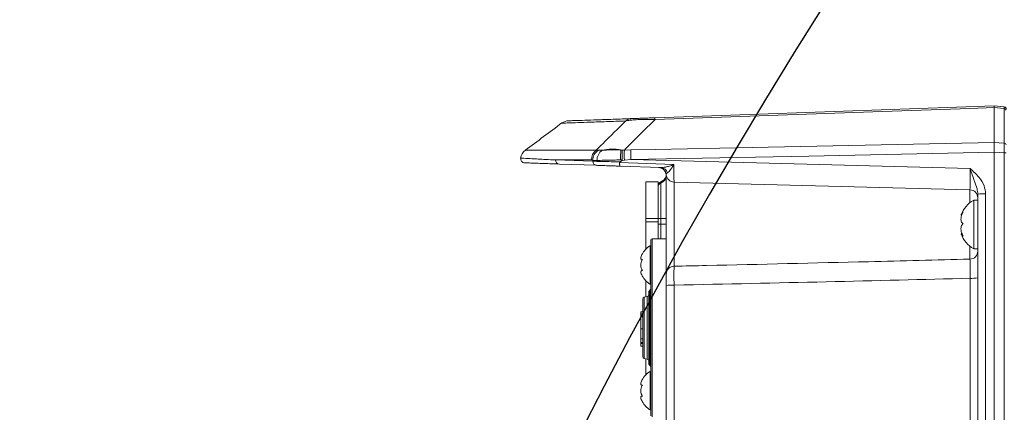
# Model space of a CAD drawing. Header units: millimetres. Extents: x 0 to 16820, y 0 to 11880.
# Tile 83 of 120: x 13000 to 13243, y 6758 to 6855. Entities that reach past the tile are written whole.
import ezdxf

# ---------------------------------------------------------------- set-up
doc = ezdxf.new("R2010")
doc.units = ezdxf.units.MM
doc.header["$LTSCALE"] = 20
doc.styles.add('SLDTEXTSTYLE0', font='TXT', dxfattribs={"width": 0.605})
doc.dimstyles.new('SLDDIMSTYLE0', dxfattribs={"dimtxt": 140, "dimasz": 100, "dimexe": 0, "dimexo": 0.0625, "dimgap": 35, "dimtad": 1, "dimtoh": 1, "dimdec": 0, "dimrnd": 1e-09, "dimzin": 12, "dimdsep": 46, "dimtxsty": 'SLDTEXTSTYLE0', "dimsah": 1, "dimcen": 0.09, "dimadec": 0, "dimazin": 0, "dimtfac": 1, "dimtofl": 0, "dimtmove": 0, "dimatfit": 3, "dimfxl": 0, "dimfrac": 2, "dimtolj": 1, "dimtzin": 12, "dimarcsym": 0})

# ---------------------------------------------------------------- blocks, each defined once
blk = doc.blocks.new('*D21')
at = {"color": 7, "linetype": 'Continuous', "lineweight": 0}
for p, q in [((11361.95, 7139.47), (11361.95, 4174.47)), ((13524.83, 6320.77), (13524.83, 4174.47)), ((11361.95, 4204.47), (13524.83, 4204.47))]:
    blk.add_line(p, q, dxfattribs=at)
for points in [[(11361.95, 4204.47), (11461.95, 4189.47), (11461.95, 4219.47)], [(13524.83, 4204.47), (13424.83, 4219.47), (13424.83, 4189.47)]]:
    blk.add_solid(points, dxfattribs=at)
at = {"color": 7, "linetype": 'Continuous', "lineweight": 0, "insert": (12229.51, 4384.94), "char_height": 140, "attachment_point": 1, "style": 'SLDTEXTSTYLE0'}
blk.add_mtext('2163', dxfattribs=at)
blk = doc.blocks.new('*D23')
at = {"color": 7, "linetype": 'Continuous', "lineweight": 0}
for p, q in [((12163.43, 7139.47), (12163.43, 4467.07)), ((13524.83, 6320.77), (13524.83, 4467.07)), ((12163.43, 4497.07), (13524.83, 4497.07))]:
    blk.add_line(p, q, dxfattribs=at)
for points in [[(12163.43, 4497.07), (12263.43, 4482.07), (12263.43, 4512.07)], [(13524.83, 4497.07), (13424.83, 4512.07), (13424.83, 4482.07)]]:
    blk.add_solid(points, dxfattribs=at)
at = {"color": 7, "linetype": 'Continuous', "lineweight": 0, "insert": (12630.25, 4677.54), "char_height": 140, "attachment_point": 1, "style": 'SLDTEXTSTYLE0'}
blk.add_mtext('1361', dxfattribs=at)

msp = doc.modelspace()

# ---------------------------------------------------------------- linework, layer by layer
at = {"color": 7, "linetype": 'Continuous', "lineweight": 0}
for p, q in [((13157.07, 6830.8), (13240.83, 6833.73)), ((13240.83, 6833.73), (13243.37, 6833.51)), ((13240.83, 6833.31), (13240.83, 6833.32)), ((13240.83, 6824.71), (13240.83, 6833.31)), ((13240.83, 6824.71), (13240.83, 6824.7)), ((13240.83, 6822.3), (13240.83, 6822.29)), ((13240.83, 6672.66), (13240.83, 6822.29)), ((13148.82, 6820.22), (13148.42, 6819.91)), ((13142.63, 6819.07), (13133.43, 6819.39)), ((13158.53, 6818.51), (13148.39, 6818.87)), ((13157.92, 6818.53), (13157.92, 6818.53)), ((13154.83, 6814.97), (13157.83, 6814.97)), ((13154.83, 6805.97), (13154.83, 6814.97)), ((13157.83, 6805.97), (13157.83, 6814.97)), ((13159.83, 6792.2), (13159.83, 6816.53)), ((13159.85, 6816.76), (13159.84, 6816.73)), ((13234.88, 6813.02), (13161.78, 6814.93)), ((13236.83, 6810.47), (13235.83, 6810.47)), ((13235.83, 6810.47), (13235.83, 6798.47)), ((13236.83, 6673.6), (13236.83, 6811.93)), ((13154.83, 6805.13), (13154.83, 6805.97)), ((13154.83, 6798.39), (13154.83, 6805.13)), ((13157.83, 6805.13), (13157.83, 6805.97)), ((13157.83, 6805.31), (13157.83, 6804.59)), ((13157.83, 6800.97), (13157.83, 6805.13)), ((13232.69, 6806.77), (13232.86, 6806.77)), ((13157.83, 6804.59), (13157.83, 6804.47)), ((13157.83, 6804.59), (13157.83, 6804.59)), ((13157.83, 6804.47), (13157.83, 6804.47)), ((13156.03, 6757.27), (13156.03, 6800.67)), ((13156.33, 6800.97), (13159.83, 6800.97)), ((13232.96, 6802.16), (13232.69, 6802.16)), ((13156.03, 6799.22), (13155.83, 6799.22)), ((13155.83, 6799.22), (13155.83, 6789.72)), ((13235.83, 6798.47), (13236.83, 6798.47)), ((13154.83, 6786.64), (13154.83, 6790.54)), ((13155.68, 6788.11), (13155.88, 6788.32)), ((13155.83, 6789.72), (13156.03, 6789.72)), ((13159.83, 6679.19), (13159.83, 6789.41)), ((13154.03, 6786.06), (13154.03, 6771.87)), ((13155.14, 6786.71), (13154.42, 6786.55)), ((13155.53, 6770.17), (13155.53, 6787.76)), ((13153.53, 6782.66), (13153.47, 6782.66)), ((13153.53, 6782.6), (13153.47, 6782.6)), ((13154.03, 6782.45), (13153.47, 6782.45)), ((13153.53, 6782.89), (13154.03, 6782.89)), ((13153.53, 6782.89), (13153.53, 6782.59)), ((13153.53, 6781.69), (13154.03, 6781.69)), ((13153.53, 6778.77), (13153.47, 6778.77)), ((13153.47, 6778.36), (13153.53, 6778.36)), ((13153.53, 6778.75), (13154.03, 6778.75)), ((13153.47, 6777.7), (13153.53, 6777.7)), ((13153.53, 6776.22), (13154.03, 6776.22)), ((13153.47, 6775.39), (13153.53, 6775.39)), ((13153.47, 6775.36), (13154.03, 6775.36)), ((13153.53, 6775.22), (13154.03, 6775.22)), ((13153.53, 6775.18), (13153.53, 6775.08)), ((13153.53, 6775.08), (13154.03, 6775.08)), ((13153.53, 6775.08), (13153.53, 6774.43)), ((13153.53, 6774.43), (13154.03, 6774.43)), ((13154.42, 6771.38), (13155.14, 6771.22)), ((13154.83, 6767.39), (13154.83, 6771.29)), ((13155.68, 6769.82), (13155.88, 6769.61)), ((13156.03, 6768.22), (13155.83, 6768.22)), ((13155.83, 6768.22), (13155.83, 6758.72)), ((13155.83, 6758.72), (13156.03, 6758.72))]:
    msp.add_line(p, q, dxfattribs=at)
at = {"color": 8, "linetype": 'Continuous', "lineweight": 0}
for p, q in [((13243.37, 6833.09), (13240.83, 6833.32)), ((13243.37, 6824.57), (13243.37, 6833.09)), ((13240.83, 6824.7), (13243.37, 6824.57)), ((13125.03, 6822.78), (13142.51, 6822.78)), ((13142.51, 6822.78), (13143.07, 6822.81)), ((13148.65, 6822.86), (13148.95, 6822.85)), ((13148.95, 6822.85), (13149.3, 6822.85)), ((13149.3, 6822.85), (13149.49, 6822.85)), ((13149.49, 6822.85), (13151.11, 6822.88)), ((13243.37, 6672.62), (13243.37, 6822.17)), ((13132.48, 6820.39), (13141.69, 6820.07)), ((13141.35, 6820.39), (13132.48, 6820.39)), ((13141.69, 6820.31), (13141.35, 6820.39)), ((13148.99, 6820.42), (13148.56, 6820.41)), ((13149.49, 6820.33), (13148.82, 6820.22)), ((13151.11, 6820.47), (13149.49, 6820.33)), ((13151.11, 6820.47), (13234.9, 6818.28)), ((13158.5, 6814.71), (13158.5, 6805.97)), ((13161.78, 6814.93), (13161.78, 6794.17)), ((13234.88, 6809.83), (13234.88, 6813.02)), ((13238.76, 6812.04), (13238.76, 6673.7)), ((13154.83, 6805.97), (13157.83, 6805.97)), ((13154.83, 6805.13), (13157.83, 6805.13)), ((13157.83, 6805.97), (13158.5, 6805.97)), ((13158.5, 6805.97), (13159.83, 6805.97)), ((13158.5, 6805.97), (13158.5, 6804.59)), ((13157.83, 6804.59), (13158.5, 6804.59)), ((13158.5, 6804.59), (13158.5, 6800.97)), ((13158.5, 6804.59), (13159.83, 6804.59)), ((13156.33, 6756.97), (13156.33, 6800.97)), ((13234.88, 6795.92), (13234.88, 6799.1)), ((13234.9, 6677.75), (13234.9, 6791.18)), ((13155.68, 6769.82), (13155.68, 6788.11)), ((13155.88, 6769.61), (13155.88, 6788.32)), ((13161.76, 6789.51), (13161.76, 6679.29)), ((13154.42, 6786.55), (13154.42, 6771.38)), ((13155.14, 6786.71), (13155.14, 6771.22))]:
    msp.add_line(p, q, dxfattribs=at)
at = {"color": 8, "linetype": 'Continuous', "lineweight": 0, "flags": 128}
for points in [[(13240.83, 6833.31), (13234.83, 6833.11), (13210.85, 6832.27), (13157.07, 6830.39)], [(13151.11, 6822.88), (13157.11, 6823), (13181.09, 6823.49), (13240.83, 6824.71)], [(13240.83, 6822.29), (13195.04, 6821.36), (13151.11, 6820.47)], [(13243.37, 6822.17), (13242.26, 6822.23), (13240.83, 6822.3)], [(13148.33, 6819.76), (13155.05, 6819.51), (13161.75, 6819.27)]]:
    msp.add_lwpolyline(points, dxfattribs=at)
at = {"color": 7, "linetype": 'Continuous', "lineweight": 30}
for centre, radius, start, end in [((13699.83, 7139.47), 2337.88, 300, 180), ((14247.33, 6191.17), 1242.88, 143.09425, 300)]:
    msp.add_arc(centre, radius, start, end, dxfattribs=at)
at = {"color": 7, "linetype": 'Continuous', "lineweight": 0}
for centre, radius, start, end in [((13243.33, 6833.01), 0.5, 0, 85), ((14026.7, 5624.04), 1500, 126.51927, 126.94981), ((13135.77, 6827.06), 3, 92, 124.5972), ((13126.83, 6820.39), 3, 126.9498, 171.1371), ((13124.87, 6820.69), 1, 171.3738, 267.999), ((13157.83, 6816.53), 2, 0, 88), ((13157.85, 6816.53), 2, 6.5185, 88.2866), ((13158.83, 6814.06), 1, 108.7963, 180), ((13157.86, 6816.9), 2, 288.7963, 344.2295), ((13158.83, 6816.63), 1, 344.2295, 5.2865), ((13161.83, 6816.93), 2, 185.6916, 268.5), ((13234.83, 6811.02), 2, 0, 88.5), ((13239.23, 6804.35), 7, 119.0497, 159.3534), ((13156.33, 6800.67), 0.3, 90, 180), ((13239.23, 6804.59), 7, 200.6764, 240.9503), ((13159.12, 6794.2), 6, 123.3002, 151.0486), ((13159.12, 6794.73), 6, 209.7991, 236.6998), ((13156.03, 6787.76), 0.5, 135, 180), ((13155.53, 6788.67), 0.5, 315, 0), ((13154.53, 6786.06), 0.5, 102.5, 180), ((13155.03, 6787.2), 0.5, 282.5, 0), ((13154.53, 6771.87), 0.5, 180, 257.5), ((13155.03, 6770.73), 0.5, 0, 77.5), ((13156.03, 6770.17), 0.5, 180, 225), ((13155.53, 6769.26), 0.5, 0, 45), ((13159.12, 6763.2), 6, 123.3002, 151.0486), ((13159.12, 6763.73), 6, 209.7991, 236.6998)]:
    msp.add_arc(centre, radius, start, end, dxfattribs=at)
at = {"color": 8, "linetype": 'Continuous', "lineweight": 0}
for centre, radius, start, end in [((13243.37, 6832.63), 0.462, 4.0816, 89.4124), ((13151.61, 6827.73), 2.88, 92.0596, 127.2775), ((13161.55, 6830.6), 4.49, 177.3551, 182.6449), ((13243.37, 6824.11), 0.461, 4.2779, 89.5943), ((13144.37, 6820.4), 3.03, 127.9105, 180.1908), ((13144.76, 6820.24), 3.08, 123.406, 178.7433), ((13145.88, 6820.27), 3.16, 126.3613, 179.9194), ((13146.43, 6811.74), 11.34, 78.6821, 102.2985), ((13163.32, 6821.07), 14.78, 173.0515, 182.5637), ((13199.34, 6821.53), 49.87, 178.4806, 181.3808), ((13202.12, 6821.68), 51.02, 178.6454, 181.3546), ((13243.48, 6820.04), 2.13, 80.5815, 92.8807), ((13133.47, 6820.38), 0.993, 179.6049, 267.6577), ((13142.68, 6820.05), 0.986, 179.1841, 267.2827), ((13158.41, 6816.7), 1.81, 16.7192, 86.3113), ((13158.8, 6813.79), 0.97, 108.2066, 179.4316), ((13157.89, 6816.55), 1.94, 288.2066, 359.4316), ((13238.29, 6802.85), 9.2, 87.0709, 99.1333), ((13234.83, 6797.92), 2, 271.4932, 359.9936), ((13161.81, 6792.19), 1.98, 91.024, 179.5488), ((13235.37, 6800.37), 9.2, 267.0709, 279.1333), ((13161.29, 6780.33), 9.2, 87.0709, 99.1333)]:
    msp.add_arc(centre, radius, start, end, dxfattribs=at)
for centre, major_axis, ratio, start_param, end_param in [((13823.83, 10233.65), (24.53, 13212.22), 0.052949, 1.832205, 1.832225), ((13161.83, 6819.93), (0.05, 5), 0.014518, 1.704559, 3.141365), ((13234.83, 6818.02), (-0.05, 5), 0.014502, 3.141061, 4.763252), ((12635.51, 6803.58), (837.42, 1.53), 0.023071, 5.391869, 5.51006)]:
    msp.add_ellipse(centre, major_axis=major_axis, ratio=ratio, start_param=start_param, end_param=end_param, dxfattribs=at)
at = {"color": 7, "linetype": 'Continuous', "lineweight": 0}
for points, knots in [([(13240.83, 6833.32), (13240.83, 6833.41), (13240.83, 6833.65), (13240.83, 6833.7), (13240.83, 6833.73)], [0, 0, 0, 0, 0.364579, 1, 1, 1, 1]), ([(13135.67, 6830.06), (13135.75, 6830.06), (13135.93, 6830.07), (13137.33, 6830.11), (13139.54, 6830.19), (13142.63, 6830.3), (13146.52, 6830.43), (13149.85, 6830.55), (13151.51, 6830.61)], [0, 0, 0, 0, 0.169182, 0.338246, 0.503244, 0.668242, 0.834121, 1, 1, 1, 1]), ([(13151.51, 6830.61), (13151.53, 6830.61), (13151.74, 6830.62), (13152.29, 6830.64), (13153.6, 6830.68), (13155.22, 6830.74), (13156.45, 6830.78), (13157.07, 6830.8)], [0, 0, 0, 0, 0.040453, 0.335109, 0.542632, 0.772097, 1, 1, 1, 1]), ([(13240.83, 6822.3), (13240.83, 6822.6), (13240.84, 6823.22), (13240.84, 6824.1), (13240.83, 6824.5), (13240.83, 6824.7)], [0, 0, 0, 0, 0.30729, 0.65365, 1, 1, 1, 1]), ([(13148.99, 6820.42), (13148.98, 6820.71), (13148.95, 6821.34), (13148.94, 6822.19), (13148.94, 6822.66), (13148.95, 6822.84), (13148.95, 6822.85)], [0, 0, 0, 0, 0.29692, 0.636878, 0.976835, 1, 1, 1, 1]), ([(13133.43, 6819.39), (13133.22, 6819.4), (13132.19, 6819.43), (13130.27, 6819.5), (13128.06, 6819.58), (13126.31, 6819.64), (13124.97, 6819.68), (13124.89, 6819.69), (13124.84, 6819.69)], [0, 0, 0, 0, 0.0346616, 0.1733168, 0.358416, 0.5435587, 0.7286586, 1, 1, 1, 1]), ([(13148.42, 6819.91), (13148.4, 6819.9), (13148.37, 6819.86), (13148.34, 6819.81), (13148.33, 6819.78), (13148.33, 6819.76)], [0, 0, 0, 0, 0.392208, 0.788378, 1, 1, 1, 1]), ([(13148.39, 6818.87), (13148.39, 6818.87), (13148.39, 6818.87), (13148.37, 6818.88), (13148.35, 6818.96), (13148.33, 6819.16), (13148.33, 6819.42), (13148.33, 6819.63), (13148.33, 6819.74), (13148.33, 6819.76)], [0, 0, 0, 0, 0.012547, 0.088742, 0.318775, 0.548448, 0.778093, 0.955902, 1, 1, 1, 1]), ([(13148.82, 6820.22), (13148.85, 6820.24), (13148.9, 6820.28), (13148.95, 6820.33), (13148.98, 6820.38), (13148.99, 6820.4), (13148.99, 6820.42), (13148.99, 6820.42)], [0, 0, 0, 0, 0.385054, 0.707296, 0.84483, 0.94616, 1, 1, 1, 1]), ([(13148.39, 6818.87), (13147.99, 6818.88), (13146.81, 6818.92), (13145.04, 6818.98), (13143.39, 6819.04), (13142.88, 6819.06), (13142.63, 6819.07)], [0, 0, 0, 0, 0.149297, 0.432967, 0.716479, 1, 1, 1, 1]), ([(13233.24, 6804.69), (13233.09, 6804.78), (13232.83, 6804.93), (13232.66, 6805.44), (13232.66, 6806.02), (13232.8, 6806.67), (13233.02, 6807.21), (13233.18, 6807.51), (13233.24, 6807.6)], [0, 0, 0, 0, 0.235553, 0.408136, 0.581134, 0.745063, 0.917173, 1, 1, 1, 1]), ([(13233.24, 6807.6), (13233.09, 6807.41), (13232.84, 6807.07), (13232.67, 6806.8), (13232.68, 6806.79), (13232.69, 6806.79)], [0, 0, 0, 0, 0.436727, 0.756682, 1, 1, 1, 1]), ([(13157.83, 6804.59), (13157.83, 6804.56), (13157.83, 6804.52), (13157.83, 6804.48), (13157.83, 6804.47)], [0, 0, 0, 0, 0.700436, 1, 1, 1, 1]), ([(13233.24, 6801.55), (13233.09, 6801.84), (13232.83, 6802.32), (13232.66, 6803.1), (13232.66, 6803.74), (13232.8, 6804.25), (13233.02, 6804.55), (13233.18, 6804.66), (13233.24, 6804.69)], [0, 0, 0, 0, 0.235568, 0.40815, 0.581146, 0.745076, 0.917186, 1, 1, 1, 1]), ([(13232.69, 6802.14), (13232.68, 6802.15), (13232.68, 6802.17), (13232.81, 6802.04), (13233.01, 6801.81), (13233.18, 6801.62), (13233.24, 6801.55)], [0, 0, 0, 0, 0.090645, 0.446545, 0.820207, 1, 1, 1, 1]), ([(13153.94, 6795.84), (13153.83, 6795.84), (13153.62, 6795.85), (13153.53, 6796.12), (13153.61, 6796.54), (13153.77, 6796.92), (13153.9, 6797.15), (13153.94, 6797.22)], [0, 0, 0, 0, 0.246927, 0.497762, 0.710436, 0.920034, 1, 1, 1, 1]), ([(13153.94, 6793.09), (13153.83, 6793.29), (13153.62, 6793.69), (13153.53, 6794.42), (13153.61, 6795.1), (13153.77, 6795.56), (13153.9, 6795.78), (13153.94, 6795.84)], [0, 0, 0, 0, 0.246916, 0.497754, 0.710429, 0.920026, 1, 1, 1, 1]), ([(13153.94, 6791.72), (13153.83, 6791.91), (13153.62, 6792.31), (13153.53, 6792.77), (13153.61, 6793.03), (13153.77, 6793.1), (13153.9, 6793.09), (13153.94, 6793.09)], [0, 0, 0, 0, 0.24692, 0.497757, 0.710432, 0.920029, 1, 1, 1, 1]), ([(13159.83, 6789.41), (13159.83, 6789.73), (13159.83, 6790.39), (13159.83, 6791.25), (13159.83, 6791.92), (13159.83, 6792.11), (13159.83, 6792.2)], [0, 0, 0, 0, 0.244016, 0.495933, 0.747969, 1, 1, 1, 1]), ([(13153.53, 6782.37), (13153.53, 6782.4), (13153.53, 6782.46), (13153.53, 6782.21), (13153.53, 6781.86), (13153.53, 6781.69)], [0, 0, 0, 0, 0.214271, 0.607108, 1, 1, 1, 1]), ([(13153.53, 6781.69), (13153.53, 6781.43), (13153.53, 6780.9), (13153.53, 6779.74), (13153.53, 6779.12), (13153.53, 6778.75)], [0, 0, 0, 0, 0.280047, 0.560141, 1, 1, 1, 1]), ([(13153.53, 6778.77), (13153.53, 6778.73), (13153.53, 6778.36), (13153.53, 6777.3), (13153.53, 6776.63), (13153.53, 6776.22)], [0, 0, 0, 0, 0.038971, 0.413349, 1, 1, 1, 1]), ([(13153.53, 6776.22), (13153.53, 6776.01), (13153.53, 6775.59), (13153.53, 6775.29), (13153.53, 6775.37), (13153.53, 6775.37)], [0, 0, 0, 0, 0.4861, 0.971345, 1, 1, 1, 1]), ([(13153.94, 6764.84), (13153.83, 6764.84), (13153.62, 6764.85), (13153.53, 6765.12), (13153.61, 6765.54), (13153.77, 6765.92), (13153.9, 6766.15), (13153.94, 6766.22)], [0, 0, 0, 0, 0.246927, 0.497762, 0.710436, 0.920034, 1, 1, 1, 1]), ([(13153.94, 6762.09), (13153.83, 6762.29), (13153.62, 6762.69), (13153.53, 6763.42), (13153.61, 6764.1), (13153.77, 6764.56), (13153.9, 6764.78), (13153.94, 6764.84)], [0, 0, 0, 0, 0.246916, 0.497754, 0.710429, 0.920026, 1, 1, 1, 1]), ([(13153.94, 6760.72), (13153.83, 6760.91), (13153.62, 6761.31), (13153.53, 6761.77), (13153.61, 6762.03), (13153.77, 6762.1), (13153.9, 6762.09), (13153.94, 6762.09)], [0, 0, 0, 0, 0.24692, 0.497757, 0.710432, 0.920029, 1, 1, 1, 1])]:
    msp.add_open_spline(points, degree=3, knots=knots, dxfattribs=at)
at = {"color": 8, "linetype": 'Continuous', "lineweight": 0}
for points, knots in [([(13243.37, 6833.09), (13243.37, 6833.18), (13243.38, 6833.4), (13243.38, 6833.5), (13243.37, 6833.51), (13243.37, 6833.51)], [0, 0, 0, 0, 0.365498, 0.91377, 1, 1, 1, 1]), ([(13149.87, 6830.02), (13148.21, 6829.97), (13144.89, 6829.85), (13140.99, 6829.71), (13137.89, 6829.6), (13135.97, 6829.54), (13134.62, 6829.49), (13133.91, 6829.47), (13134.07, 6829.47), (13134.1, 6829.47)], [0, 0, 0, 0, 0.164879, 0.329976, 0.495733, 0.661713, 0.756089, 0.944871, 1, 1, 1, 1]), ([(13142.51, 6822.78), (13143.05, 6823.33), (13145.49, 6825.76), (13147.95, 6828.16), (13149.87, 6830.02)], [0, 0, 0, 0, 0.222342, 1, 1, 1, 1]), ([(13157.07, 6830.39), (13155.32, 6828.67), (13152.78, 6826.17), (13150.28, 6823.64), (13149.49, 6822.85)], [0, 0, 0, 0, 0.688489, 1, 1, 1, 1]), ([(13157.07, 6830.39), (13156.32, 6830.39), (13154.78, 6830.41), (13152.78, 6830.35), (13151.08, 6830.23), (13150.25, 6830.11), (13149.91, 6830.03), (13149.87, 6830.02)], [0, 0, 0, 0, 0.227701, 0.462982, 0.673731, 0.961558, 1, 1, 1, 1]), ([(13243.37, 6822.17), (13243.38, 6822.47), (13243.38, 6823.1), (13243.38, 6823.97), (13243.38, 6824.37), (13243.37, 6824.57)], [0, 0, 0, 0, 0.308767, 0.654419, 1, 1, 1, 1]), ([(13143.07, 6822.81), (13143.16, 6822.81), (13143.39, 6822.79), (13143.77, 6822.81), (13144.01, 6822.82)], [0, 0, 0, 0, 0.369719, 1, 1, 1, 1]), ([(13144.01, 6822.82), (13144.46, 6822.83), (13145.38, 6822.87), (13147.04, 6822.87), (13148.19, 6822.86), (13148.65, 6822.86)], [0, 0, 0, 0, 0.365899, 0.74676, 1, 1, 1, 1]), ([(13123.96, 6820.83), (13124.01, 6820.83), (13124.08, 6820.83), (13125.06, 6820.78), (13126.19, 6820.72), (13127.69, 6820.64), (13129.56, 6820.54), (13131.24, 6820.45), (13132.27, 6820.4), (13132.48, 6820.39)], [0, 0, 0, 0, 0.235317, 0.380826, 0.52641, 0.672224, 0.818115, 0.963625, 1, 1, 1, 1]), ([(13142.73, 6820.28), (13142.45, 6820.27), (13142.01, 6820.27), (13141.77, 6820.3), (13141.69, 6820.31)], [0, 0, 0, 0, 0.623357, 1, 1, 1, 1]), ([(13141.69, 6820.07), (13141.98, 6820.06), (13142.56, 6820.06), (13144.45, 6820.02), (13146.51, 6819.96), (13147.91, 6819.93), (13148.42, 6819.91)], [0, 0, 0, 0, 0.279201, 0.558376, 0.837725, 1, 1, 1, 1]), ([(13148.56, 6820.41), (13147.96, 6820.39), (13146.49, 6820.36), (13144.35, 6820.32), (13143.26, 6820.29), (13142.73, 6820.28)], [0, 0, 0, 0, 0.255362, 0.633061, 1, 1, 1, 1]), ([(13158.53, 6818.51), (13158.79, 6818.52), (13159.3, 6818.55), (13160.17, 6818.76), (13160.98, 6819), (13161.53, 6819.19), (13161.75, 6819.26), (13161.75, 6819.27)], [0, 0, 0, 0, 0.25965, 0.504089, 0.803183, 0.995905, 1, 1, 1, 1]), ([(13160.14, 6817.23), (13160.06, 6817.15), (13159.81, 6816.93), (13159.84, 6816.83), (13159.85, 6816.76)], [0, 0, 0, 0, 0.333751, 1, 1, 1, 1]), ([(13161.75, 6819.27), (13161.75, 6819.26), (13161.64, 6819.09), (13161.35, 6818.65), (13160.94, 6818.06), (13160.5, 6817.5), (13160.27, 6817.32), (13160.14, 6817.23)], [0, 0, 0, 0, 0.002859, 0.1854, 0.471779, 0.716677, 1, 1, 1, 1]), ([(13234.9, 6818.28), (13234.9, 6818.27), (13235.68, 6817.6), (13237.05, 6816.37), (13238.5, 6814.21), (13238.68, 6812.72), (13238.76, 6812.04)], [0, 0, 0, 0, 0.00167, 0.409494, 0.731016, 1, 1, 1, 1]), ([(13236.83, 6811.93), (13236.78, 6812.38), (13236.66, 6813.5), (13236.05, 6815.01), (13235.46, 6816.68), (13235.09, 6817.74), (13234.9, 6818.27), (13234.9, 6818.28)], [0, 0, 0, 0, 0.205362, 0.510866, 0.754736, 0.997884, 1, 1, 1, 1]), ([(13158.51, 6815.01), (13158.5, 6814.97), (13158.5, 6814.93), (13158.5, 6814.74), (13158.5, 6814.71)], [0, 0, 0, 0, 0.862732, 1, 1, 1, 1]), ([(13161.78, 6794.17), (13164.46, 6794.23), (13180.47, 6794.59), (13204.84, 6795.16), (13226.52, 6795.71), (13234.88, 6795.92)], [0, 0, 0, 0, 0.110073, 0.656932, 1, 1, 1, 1]), ([(13234.9, 6791.18), (13234.9, 6791.43), (13234.91, 6792.23), (13234.92, 6793.53), (13234.91, 6794.82), (13234.9, 6795.72), (13234.89, 6795.85), (13234.88, 6795.92)], [0, 0, 0, 0, 0.098761, 0.323924, 0.549161, 0.774554, 1, 1, 1, 1]), ([(13161.78, 6794.17), (13161.77, 6794.01), (13161.76, 6793.7), (13161.75, 6792.59), (13161.75, 6791.15), (13161.76, 6790.05), (13161.76, 6789.51)], [0, 0, 0, 0, 0.2520003, 0.5040415, 0.7559778, 1, 1, 1, 1])]:
    msp.add_open_spline(points, degree=3, knots=knots, dxfattribs=at)

# ---------------------------------------------------------------- dimensions: what is measured, and where the dimension line sits
at = {"color": 7, "linetype": 'Continuous', "lineweight": 0}
for base, p1, picture, middle in [((13524.83, 4204.47), (11361.95, 7139.47), '*D21', (12443.39, 4204.47)), ((13524.83, 4497.07), (12163.43, 7139.47), '*D23', (12844.13, 4497.07))]:
    dim = msp.add_linear_dim(base=base, p1=p1, p2=(13524.83, 6320.77), dimstyle='SLDDIMSTYLE0', dxfattribs=at)
    dim.commit()
    dim.dimension.update_dxf_attribs({"geometry": picture, "text_midpoint": middle, "dimtype": 160})

doc.saveas('drawing.dxf')
